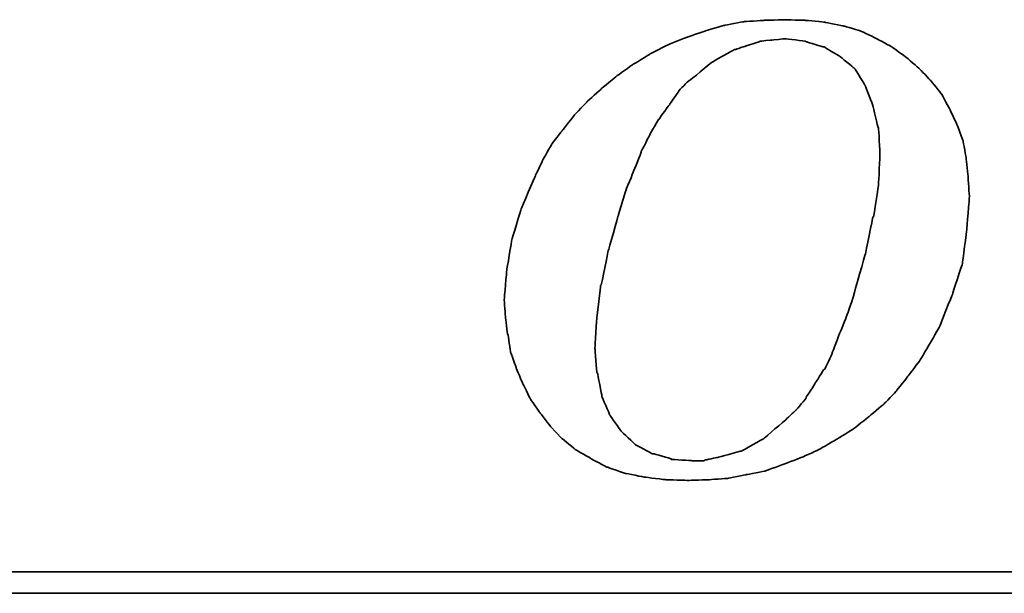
# Model space of a CAD drawing. Header units: millimetres. Extents: x 725 to 1014, y 326 to 423.
# Tile 34 of 51: x 950.37 to 957.26, y 350.6 to 354.62. Entities that reach past the tile are written whole.
import ezdxf

# ---------------------------------------------------------------- set-up
doc = ezdxf.new("R2010")
doc.units = ezdxf.units.MM
doc.header["$LTSCALE"] = 0.15
doc.layers.add('DIM', color=4, linetype='CONTINUOUS')
doc.layers.add('layer 1', color=7, linetype='CONTINUOUS')

# ---------------------------------------------------------------- blocks, each defined once
blk = doc.blocks.new('TBI MOTION logo(完整正式版)')
at = {"layer": 'layer 1', "color": 22, "lineweight": 35}
for points, knots in [([(-11.34375, -6.98375), (-11.34375, -6.98375), (-10.91375, -7.43875), (-10.91375, -7.43875), (-10.91375, -7.43875), (-10.91375, -7.43875), (-10.38625, -7.87125), (-10.38625, -7.87125), (-10.38625, -7.87125), (-10.38625, -7.87125), (-9.81125, -8.20375), (-9.81125, -8.20375), (-9.81125, -8.20375), (-9.81125, -8.20375), (-9.21125, -8.51875), (-9.21125, -8.51875), (-9.21125, -8.51875), (-9.21125, -8.51875), (-8.51625, -8.75875), (-8.51625, -8.75875), (-8.51625, -8.75875), (-8.51625, -8.75875), (-7.77125, -8.90375), (-7.77125, -8.90375), (-7.77125, -8.90375), (-7.77125, -8.90375), (-6.97875, -8.99875), (-6.97875, -8.99875), (-6.97875, -8.99875), (-6.97875, -8.99875), (-6.14125, -9.02375), (-6.14125, -9.02375), (-6.14125, -9.02375), (-6.14125, -9.02375), (-5.37125, -8.99875), (-5.37125, -8.99875), (-5.37125, -8.99875), (-5.37125, -8.99875), (-4.65375, -8.94875), (-4.65375, -8.94875), (-4.65375, -8.94875), (-4.65375, -8.94875), (-3.93375, -8.80625), (-3.93375, -8.80625), (-3.93375, -8.80625), (-3.93375, -8.80625), (-3.21375, -8.66375), (-3.21375, -8.66375), (-3.21375, -8.66375), (-3.21375, -8.66375), (-2.49375, -8.39875), (-2.49375, -8.39875), (-2.49375, -8.39875), (-2.49375, -8.39875), (-1.79875, -8.13375), (-1.79875, -8.13375), (-1.79875, -8.13375), (-1.79875, -8.13375), (-1.17375, -7.84375), (-1.17375, -7.84375), (-1.17375, -7.84375), (-1.17375, -7.84375), (-0.52375, -7.46375), (-0.52375, -7.46375), (-0.52375, -7.46375), (-0.52375, -7.46375), (0.10124, -7.07875), (0.10124, -7.07875), (0.10124, -7.07875), (0.10124, -7.07875), (0.67625, -6.62375), (0.67625, -6.62375), (0.67625, -6.62375), (0.67625, -6.62375), (1.24874, -6.14375), (1.24874, -6.14375), (1.24874, -6.14375), (1.24874, -6.14375), (1.72874, -5.64125), (1.72874, -5.64125), (1.72874, -5.64125), (1.72874, -5.64125), (2.18624, -5.06375), (2.18624, -5.06375), (2.18624, -5.06375), (2.18624, -5.06375), (2.61625, -4.48874), (2.61625, -4.48874), (2.61625, -4.48874), (2.61625, -4.48874), (3.00125, -3.83874), (3.00125, -3.83874), (3.00125, -3.83874), (3.00125, -3.83874), (3.36124, -3.21374), (3.36124, -3.21374), (3.36124, -3.21374), (3.36124, -3.21374), (3.84374, -1.99125), (3.84374, -1.99125), (3.84374, -1.99125), (3.84374, -1.99125), (4.22625, -0.81875), (4.22625, -0.81875), (4.22625, -0.81875), (4.22625, -0.81875), (4.39125, 0.45624), (4.39125, 0.45624), (4.39125, 0.45624), (4.39125, 0.45624), (4.48874, 1.70124), (4.48874, 1.70124), (4.48874, 1.70124), (4.48874, 1.70124), (4.43874, 2.44625), (4.43874, 2.44625), (4.43874, 2.44625), (4.43874, 2.44625), (4.36874, 3.14125), (4.36874, 3.14125), (4.36874, 3.14125), (4.36874, 3.14125), (4.25125, 3.81125), (4.25125, 3.81125), (4.25125, 3.81125), (4.25125, 3.81125), (4.03124, 4.41125), (4.03124, 4.41125), (4.03124, 4.41125), (4.03124, 4.41125), (3.74374, 5.01125), (3.74374, 5.01125), (3.74374, 5.01125), (3.74374, 5.01125), (3.43124, 5.58875), (3.43124, 5.58875), (3.43124, 5.58875), (3.43124, 5.58875), (3.02625, 6.09125), (3.02625, 6.09125), (3.02625, 6.09125), (3.02625, 6.09125), (2.59374, 6.54875), (2.59374, 6.54875), (2.59374, 6.54875), (2.59374, 6.54875), (2.09124, 6.98125), (2.09124, 6.98125), (2.09124, 6.98125), (2.09124, 6.98125), (1.56124, 7.36625), (1.56124, 7.36625), (1.56124, 7.36625), (1.56124, 7.36625), (0.98624, 7.67625), (0.98624, 7.67625), (0.98624, 7.67625), (0.98624, 7.67625), (0.38624, 7.96375), (0.38624, 7.96375), (0.38624, 7.96375), (0.38624, 7.96375), (-0.25875, 8.15625), (-0.25875, 8.15625), (-0.25875, 8.15625), (-0.25875, 8.15625), (-0.98125, 8.30125), (-0.98125, 8.30125), (-0.98125, 8.30125), (-0.98125, 8.30125), (-1.70124, 8.37125), (-1.70124, 8.37125), (-1.70124, 8.37125), (-1.70124, 8.37125), (-2.49375, 8.39624), (-2.49375, 8.39624), (-2.49375, 8.39624), (-2.49375, 8.39624), (-3.28625, 8.37125), (-3.28625, 8.37125), (-3.28625, 8.37125), (-3.28625, 8.37125), (-4.05125, 8.32125), (-4.05125, 8.32125), (-4.05125, 8.32125), (-4.05125, 8.32125), (-4.77375, 8.18125), (-4.77375, 8.18125), (-4.77375, 8.18125), (-4.77375, 8.18125), (-5.51625, 7.96375), (-5.51625, 7.96375), (-5.51625, 7.96375), (-5.51625, 7.96375), (-6.21125, 7.72625), (-6.21125, 7.72625), (-6.21125, 7.72625), (-6.21125, 7.72625), (-6.92875, 7.43625), (-6.92875, 7.43625), (-6.92875, 7.43625), (-6.92875, 7.43625), (-7.57875, 7.10125), (-7.57875, 7.10125), (-7.57875, 7.10125), (-7.57875, 7.10125), (-8.24875, 6.69125), (-8.24875, 6.69125), (-8.24875, 6.69125), (-8.24875, 6.69125), (-8.84875, 6.26125), (-8.84875, 6.26125), (-8.84875, 6.26125), (-8.84875, 6.26125), (-9.42625, 5.78125), (-9.42625, 5.78125), (-9.42625, 5.78125), (-9.42625, 5.78125), (-9.95375, 5.30125), (-9.95375, 5.30125), (-9.95375, 5.30125), (-9.95375, 5.30125), (-10.43375, 4.79624), (-10.43375, 4.79624), (-10.43375, 4.79624), (-10.43375, 4.79624), (-10.88875, 4.22125), (-10.88875, 4.22125), (-10.88875, 4.22125), (-10.88875, 4.22125), (-11.29875, 3.69375), (-11.29875, 3.69375), (-11.29875, 3.69375), (-11.29875, 3.69375), (-11.63375, 3.09125), (-11.63375, 3.09125), (-11.63375, 3.09125), (-11.63375, 3.09125), (-11.91875, 2.49625), (-11.91875, 2.49625), (-11.91875, 2.49625), (-11.91875, 2.49625), (-12.44875, 1.24625), (-12.44875, 1.24625), (-12.44875, 1.24625), (-12.44875, 1.24625), (-12.80875, 0.06874), (-12.80875, 0.06874), (-12.80875, 0.06874), (-12.80875, 0.06874), (-12.99875, -1.07875), (-12.99875, -1.07875), (-12.99875, -1.07875), (-12.99875, -1.07875), (-13.09375, -2.18375), (-13.09375, -2.18375), (-13.09375, -2.18375), (-13.09375, -2.18375), (-13.04875, -2.85375), (-13.04875, -2.85375), (-13.04875, -2.85375), (-13.04875, -2.85375), (-12.97375, -3.50375), (-12.97375, -3.50375), (-12.97375, -3.50375), (-12.97375, -3.50375), (-12.95375, -3.50375), (-12.95375, -3.50375), (-12.95375, -3.50375), (-12.95375, -3.50375), (-12.85375, -4.17375), (-12.85375, -4.17375), (-12.85375, -4.17375), (-12.85375, -4.17375), (-12.63875, -4.77624), (-12.63875, -4.77624), (-12.63875, -4.77624), (-12.63875, -4.77624), (-12.39875, -5.35125), (-12.39875, -5.35125), (-12.39875, -5.35125), (-12.39875, -5.35125), (-12.11375, -5.92875), (-12.11375, -5.92875), (-12.11375, -5.92875), (-12.11375, -5.92875), (-11.75375, -6.45375), (-11.75375, -6.45375), (-11.75375, -6.45375), (-11.75375, -6.45375), (-11.34375, -6.98375), (-11.34375, -6.98375)], [0, 0, 0, 0, 0.01369863, 0.01369863, 0.01369863, 0.01369864, 0.02739726, 0.02739726, 0.02739726, 0.02739727, 0.04109589, 0.04109589, 0.04109589, 0.0410959, 0.05479452, 0.05479452, 0.05479452, 0.05479453, 0.06849315, 0.06849315, 0.06849315, 0.06849316, 0.08219178, 0.08219178, 0.08219178, 0.08219179, 0.09589041, 0.09589041, 0.09589041, 0.09589042, 0.10958904, 0.10958904, 0.10958904, 0.10958905, 0.12328767, 0.12328767, 0.12328767, 0.12328768, 0.1369863, 0.1369863, 0.1369863, 0.13698631, 0.15068493, 0.15068493, 0.15068493, 0.15068494, 0.16438356, 0.16438356, 0.16438356, 0.16438357, 0.17808219, 0.17808219, 0.17808219, 0.1780822, 0.19178082, 0.19178082, 0.19178082, 0.19178083, 0.20547945, 0.20547945, 0.20547945, 0.20547946, 0.21917808, 0.21917808, 0.21917808, 0.21917809, 0.23287671, 0.23287671, 0.23287671, 0.23287672, 0.24657534, 0.24657534, 0.24657534, 0.24657535, 0.26027397, 0.26027397, 0.26027397, 0.26027398, 0.2739726, 0.2739726, 0.2739726, 0.27397261, 0.28767123, 0.28767123, 0.28767123, 0.28767124, 0.30136986, 0.30136986, 0.30136986, 0.30136987, 0.31506849, 0.31506849, 0.31506849, 0.3150685, 0.32876712, 0.32876712, 0.32876712, 0.32876713, 0.34246575, 0.34246575, 0.34246575, 0.34246576, 0.35616438, 0.35616438, 0.35616438, 0.35616439, 0.36986301, 0.36986301, 0.36986301, 0.36986302, 0.38356164, 0.38356164, 0.38356164, 0.38356165, 0.39726027, 0.39726027, 0.39726027, 0.39726028, 0.4109589, 0.4109589, 0.4109589, 0.41095891, 0.42465753, 0.42465753, 0.42465753, 0.42465754, 0.43835616, 0.43835616, 0.43835616, 0.43835617, 0.45205479, 0.45205479, 0.45205479, 0.4520548, 0.46575342, 0.46575342, 0.46575342, 0.46575343, 0.47945205, 0.47945205, 0.47945205, 0.47945206, 0.49315068, 0.49315068, 0.49315068, 0.49315069, 0.50684932, 0.50684932, 0.50684932, 0.50684933, 0.52054795, 0.52054795, 0.52054795, 0.52054796, 0.53424658, 0.53424658, 0.53424658, 0.53424659, 0.54794521, 0.54794521, 0.54794521, 0.54794522, 0.56164384, 0.56164384, 0.56164384, 0.56164385, 0.57534247, 0.57534247, 0.57534247, 0.57534248, 0.5890411, 0.5890411, 0.5890411, 0.58904111, 0.60273973, 0.60273973, 0.60273973, 0.60273974, 0.61643836, 0.61643836, 0.61643836, 0.61643837, 0.63013699, 0.63013699, 0.63013699, 0.630137, 0.64383562, 0.64383562, 0.64383562, 0.64383563, 0.65753425, 0.65753425, 0.65753425, 0.65753426, 0.67123288, 0.67123288, 0.67123288, 0.67123289, 0.68493151, 0.68493151, 0.68493151, 0.68493152, 0.69863014, 0.69863014, 0.69863014, 0.69863015, 0.71232877, 0.71232877, 0.71232877, 0.71232878, 0.7260274, 0.7260274, 0.7260274, 0.72602741, 0.73972603, 0.73972603, 0.73972603, 0.73972604, 0.75342466, 0.75342466, 0.75342466, 0.75342467, 0.76712329, 0.76712329, 0.76712329, 0.7671233, 0.78082192, 0.78082192, 0.78082192, 0.78082193, 0.79452055, 0.79452055, 0.79452055, 0.79452056, 0.80821918, 0.80821918, 0.80821918, 0.80821919, 0.82191781, 0.82191781, 0.82191781, 0.82191782, 0.83561644, 0.83561644, 0.83561644, 0.83561645, 0.84931507, 0.84931507, 0.84931507, 0.84931508, 0.8630137, 0.8630137, 0.8630137, 0.86301371, 0.87671233, 0.87671233, 0.87671233, 0.87671234, 0.89041096, 0.89041096, 0.89041096, 0.89041097, 0.90410959, 0.90410959, 0.90410959, 0.9041096, 0.91780822, 0.91780822, 0.91780822, 0.91780823, 0.93150685, 0.93150685, 0.93150685, 0.93150686, 0.94520548, 0.94520548, 0.94520548, 0.94520549, 0.95890411, 0.95890411, 0.95890411, 0.95890412, 0.97260274, 0.97260274, 0.97260274, 0.97260275, 0.98630137, 0.98630137, 0.98630137, 0.98630138, 1, 1, 1, 1]), ([(-8.77875, 1.03124), (-8.77875, 1.03124), (-8.51625, 1.89625), (-8.51625, 1.89625), (-8.51625, 1.89625), (-8.51625, 1.89625), (-8.20375, 2.66375), (-8.20375, 2.66375), (-8.20375, 2.66375), (-8.20375, 2.66375), (-7.91625, 3.38125), (-7.91625, 3.38125), (-7.91625, 3.38125), (-7.91625, 3.38125), (-7.91625, 3.40624), (-7.91625, 3.40624), (-7.91625, 3.40624), (-7.91625, 3.40624), (-7.57875, 4.07624), (-7.57875, 4.07624), (-7.57875, 4.07624), (-7.57875, 4.07624), (-7.24375, 4.65125), (-7.24375, 4.65125), (-7.24375, 4.65125), (-7.24375, 4.65125), (-7.21875, 4.65125), (-7.21875, 4.65125), (-7.21875, 4.65125), (-7.21875, 4.65125), (-7.21875, 4.67624), (-7.21875, 4.67624), (-7.21875, 4.67624), (-7.21875, 4.67624), (-6.83625, 5.20375), (-6.83625, 5.20375), (-6.83625, 5.20375), (-6.83625, 5.20375), (-6.49875, 5.68625), (-6.49875, 5.68625), (-6.49875, 5.68625), (-6.49875, 5.68625), (-6.49875, 5.70625), (-6.49875, 5.70625), (-6.49875, 5.70625), (-6.49875, 5.70625), (-6.11625, 6.09125), (-6.11625, 6.09125), (-6.11625, 6.09125), (-6.11625, 6.09125), (-6.09125, 6.09125), (-6.09125, 6.09125), (-6.09125, 6.09125), (-6.09125, 6.09125), (-5.27375, 6.76625), (-5.27375, 6.76625), (-5.27375, 6.76625), (-5.27375, 6.76625), (-5.24875, 6.76625), (-5.24875, 6.76625), (-5.24875, 6.76625), (-5.24875, 6.76625), (-5.24875, 6.78625), (-5.24875, 6.78625), (-5.24875, 6.78625), (-5.24875, 6.78625), (-4.38875, 7.26624), (-4.38875, 7.26624), (-4.38875, 7.26624), (-4.38875, 7.26624), (-4.36125, 7.26624), (-4.36125, 7.26624), (-4.36125, 7.26624), (-4.36125, 7.26624), (-3.93375, 7.41125), (-3.93375, 7.41125), (-3.93375, 7.41125), (-3.93375, 7.41125), (-3.47375, 7.55625), (-3.47375, 7.55625), (-3.47375, 7.55625), (-3.47375, 7.55625), (-3.45375, 7.55625), (-3.45375, 7.55625), (-3.45375, 7.55625), (-3.45375, 7.55625), (-3.42875, 7.58124), (-3.42875, 7.58124), (-3.42875, 7.58124), (-3.42875, 7.58124), (-2.97375, 7.62625), (-2.97375, 7.62625), (-2.97375, 7.62625), (-2.97375, 7.62625), (-2.49375, 7.67625), (-2.49375, 7.67625), (-2.49375, 7.67625), (-2.49375, 7.67625), (-2.46875, 7.67625), (-2.46875, 7.67625), (-2.46875, 7.67625), (-2.46875, 7.67625), (-1.70124, 7.58124), (-1.70124, 7.58124), (-1.70124, 7.58124), (-1.70124, 7.58124), (-1.67875, 7.55625), (-1.67875, 7.55625), (-1.67875, 7.55625), (-1.67875, 7.55625), (-1.65375, 7.55625), (-1.65375, 7.55625), (-1.65375, 7.55625), (-1.65375, 7.55625), (-1.03125, 7.36625), (-1.03125, 7.36625), (-1.03125, 7.36625), (-1.03125, 7.36625), (-1.00625, 7.36625), (-1.00625, 7.36625), (-1.00625, 7.36625), (-1.00625, 7.36625), (-0.43124, 7.02624), (-0.43124, 7.02624), (-0.43124, 7.02624), (-0.43124, 7.02624), (-0.40625, 7.00624), (-0.40625, 7.00624), (-0.40625, 7.00624), (-0.40625, 7.00624), (0.12124, 6.57124), (0.12124, 6.57124), (0.12124, 6.57124), (0.12124, 6.57124), (0.14624, 6.54875), (0.14624, 6.54875), (0.14624, 6.54875), (0.14624, 6.54875), (0.17124, 6.52375), (0.17124, 6.52375), (0.17124, 6.52375), (0.17124, 6.52375), (0.55625, 5.89875), (0.55625, 5.89875), (0.55625, 5.89875), (0.55625, 5.89875), (0.55625, 5.87625), (0.55625, 5.87625), (0.55625, 5.87625), (0.55625, 5.87625), (0.84124, 5.15625), (0.84124, 5.15625), (0.84124, 5.15625), (0.84124, 5.15625), (0.84124, 5.13125), (0.84124, 5.13125), (0.84124, 5.13125), (0.84124, 5.13125), (1.03624, 4.31875), (1.03624, 4.31875), (1.03624, 4.31875), (1.03624, 4.31875), (1.05624, 4.31875), (1.05624, 4.31875), (1.05624, 4.31875), (1.05624, 4.31875), (1.05624, 4.29125), (1.05624, 4.29125), (1.05624, 4.29125), (1.05624, 4.29125), (1.10625, 3.33125), (1.10625, 3.33125), (1.10625, 3.33125), (1.10625, 3.33125), (1.10625, 3.30875), (1.10625, 3.30875), (1.10625, 3.30875), (1.10625, 3.30875), (1.05624, 2.20624), (1.05624, 2.20624), (1.05624, 2.20624), (1.05624, 2.20624), (1.05624, 2.18124), (1.05624, 2.18124), (1.05624, 2.18124), (1.05624, 2.18124), (0.86624, 0.93624), (0.86624, 0.93624), (0.86624, 0.93624), (0.86624, 0.93624), (0.84124, 0.93624), (0.84124, 0.93624), (0.84124, 0.93624), (0.84124, 0.93624), (0.55625, -0.45874), (0.55625, -0.45874), (0.55625, -0.45874), (0.55625, -0.45874), (0.12124, -1.99125), (0.12124, -1.99125), (0.12124, -1.99125), (0.12124, -1.99125), (0.12124, -2.01874), (0.12124, -2.01874), (0.12124, -2.01874), (0.12124, -2.01874), (-0.13874, -2.78375), (-0.13874, -2.78375), (-0.13874, -2.78375), (-0.13874, -2.78375), (-0.43124, -3.50375), (-0.43124, -3.50375), (-0.43124, -3.50375), (-0.43124, -3.50375), (-0.69375, -4.19875), (-0.69375, -4.19875), (-0.69375, -4.19875), (-0.69375, -4.19875), (-0.69375, -4.22375), (-0.69375, -4.22375), (-0.69375, -4.22375), (-0.69375, -4.22375), (-0.98125, -4.82374), (-0.98125, -4.82374), (-0.98125, -4.82374), (-0.98125, -4.82374), (-1.00625, -4.82374), (-1.00625, -4.82374), (-1.00625, -4.82374), (-1.00625, -4.82374), (-1.33875, -5.35125), (-1.33875, -5.35125), (-1.33875, -5.35125), (-1.33875, -5.35125), (-1.67875, -5.87875), (-1.67875, -5.87875), (-1.67875, -5.87875), (-1.67875, -5.87875), (-1.67875, -5.90375), (-1.67875, -5.90375), (-1.67875, -5.90375), (-1.67875, -5.90375), (-2.05875, -6.35875), (-2.05875, -6.35875), (-2.05875, -6.35875), (-2.05875, -6.35875), (-2.08375, -6.38375), (-2.08375, -6.38375), (-2.08375, -6.38375), (-2.08375, -6.38375), (-2.46875, -6.74375), (-2.46875, -6.74375), (-2.46875, -6.74375), (-2.46875, -6.74375), (-3.25875, -7.41625), (-3.25875, -7.41625), (-3.25875, -7.41625), (-3.25875, -7.41625), (-3.28625, -7.43875), (-3.28625, -7.43875), (-3.28625, -7.43875), (-3.28625, -7.43875), (-4.12375, -7.91875), (-4.12375, -7.91875), (-4.12375, -7.91875), (-4.12375, -7.91875), (-4.14875, -7.91875), (-4.14875, -7.91875), (-4.14875, -7.91875), (-4.14875, -7.91875), (-4.17125, -7.91875), (-4.17125, -7.91875), (-4.17125, -7.91875), (-4.17125, -7.91875), (-5.03375, -8.15875), (-5.03375, -8.15875), (-5.03375, -8.15875), (-5.03375, -8.15875), (-5.51625, -8.25625), (-5.51625, -8.25625), (-5.51625, -8.25625), (-5.51625, -8.25625), (-5.54125, -8.27875), (-5.54125, -8.27875), (-5.54125, -8.27875), (-5.54125, -8.27875), (-5.56375, -8.27875), (-5.56375, -8.27875), (-5.56375, -8.27875), (-5.56375, -8.27875), (-5.99625, -8.27875), (-5.99625, -8.27875), (-5.99625, -8.27875), (-5.99625, -8.27875), (-6.76375, -8.23125), (-6.76375, -8.23125), (-6.76375, -8.23125), (-6.76375, -8.23125), (-6.78875, -8.23125), (-6.78875, -8.23125), (-6.78875, -8.23125), (-6.78875, -8.23125), (-6.78875, -8.20375), (-6.78875, -8.20375), (-6.78875, -8.20375), (-6.78875, -8.20375), (-7.45875, -8.01375), (-7.45875, -8.01375), (-7.45875, -8.01375), (-7.45875, -8.01375), (-7.48375, -8.01375), (-7.48375, -8.01375), (-7.48375, -8.01375), (-7.48375, -8.01375), (-7.50875, -8.01375), (-7.50875, -8.01375), (-7.50875, -8.01375), (-7.50875, -8.01375), (-8.13125, -7.67875), (-8.13125, -7.67875), (-8.13125, -7.67875), (-8.13125, -7.67875), (-8.15625, -7.65375), (-8.15625, -7.65375), (-8.15625, -7.65375), (-8.15625, -7.65375), (-8.65875, -7.17375), (-8.65875, -7.17375), (-8.65875, -7.17375), (-8.65875, -7.17375), (-8.68375, -7.14875), (-8.68375, -7.14875), (-8.68375, -7.14875), (-8.68375, -7.14875), (-9.08875, -6.57375), (-9.08875, -6.57375), (-9.08875, -6.57375), (-9.08875, -6.57375), (-9.11375, -6.54875), (-9.11375, -6.54875), (-9.11375, -6.54875), (-9.11375, -6.54875), (-9.11375, -6.52875), (-9.11375, -6.52875), (-9.11375, -6.52875), (-9.11375, -6.52875), (-9.40375, -5.85375), (-9.40375, -5.85375), (-9.40375, -5.85375), (-9.40375, -5.85375), (-9.40375, -5.82875), (-9.40375, -5.82875), (-9.40375, -5.82875), (-9.40375, -5.82875), (-9.56875, -4.96875), (-9.56875, -4.96875), (-9.56875, -4.96875), (-9.56875, -4.96875), (-9.59375, -4.94375), (-9.59375, -4.94375), (-9.59375, -4.94375), (-9.59375, -4.94375), (-9.66375, -4.03375), (-9.66375, -4.03375), (-9.66375, -4.03375), (-9.66375, -4.03375), (-9.66375, -4.00875), (-9.66375, -4.00875), (-9.66375, -4.00875), (-9.66375, -4.00875), (-9.59375, -2.85375), (-9.59375, -2.85375), (-9.59375, -2.85375), (-9.59375, -2.85375), (-9.45125, -1.65875), (-9.45125, -1.65875), (-9.45125, -1.65875), (-9.45125, -1.65875), (-9.42625, -1.63375), (-9.42625, -1.63375), (-9.42625, -1.63375), (-9.42625, -1.63375), (-9.16125, -0.33875), (-9.16125, -0.33875), (-9.16125, -0.33875), (-9.16125, -0.33875), (-8.77875, 1.00624), (-8.77875, 1.00624), (-8.77875, 1.00624), (-8.77875, 1.00624), (-8.77875, 1.03124), (-8.77875, 1.03124)], [0, 0, 0, 0, 0.01020408, 0.01020408, 0.01020408, 0.01020409, 0.02040816, 0.02040816, 0.02040816, 0.02040817, 0.03061224, 0.03061224, 0.03061224, 0.03061225, 0.04081633, 0.04081633, 0.04081633, 0.04081634, 0.05102041, 0.05102041, 0.05102041, 0.05102042, 0.06122449, 0.06122449, 0.06122449, 0.0612245, 0.07142857, 0.07142857, 0.07142857, 0.07142858, 0.08163265, 0.08163265, 0.08163265, 0.08163266, 0.09183673, 0.09183673, 0.09183673, 0.09183674, 0.10204082, 0.10204082, 0.10204082, 0.10204083, 0.1122449, 0.1122449, 0.1122449, 0.11224491, 0.12244898, 0.12244898, 0.12244898, 0.12244899, 0.13265306, 0.13265306, 0.13265306, 0.13265307, 0.14285714, 0.14285714, 0.14285714, 0.14285715, 0.15306122, 0.15306122, 0.15306122, 0.15306123, 0.16326531, 0.16326531, 0.16326531, 0.16326532, 0.17346939, 0.17346939, 0.17346939, 0.1734694, 0.18367347, 0.18367347, 0.18367347, 0.18367348, 0.19387755, 0.19387755, 0.19387755, 0.19387756, 0.20408163, 0.20408163, 0.20408163, 0.20408164, 0.21428571, 0.21428571, 0.21428571, 0.21428572, 0.2244898, 0.2244898, 0.2244898, 0.22448981, 0.23469388, 0.23469388, 0.23469388, 0.23469389, 0.24489796, 0.24489796, 0.24489796, 0.24489797, 0.25510204, 0.25510204, 0.25510204, 0.25510205, 0.26530612, 0.26530612, 0.26530612, 0.26530613, 0.2755102, 0.2755102, 0.2755102, 0.27551021, 0.28571429, 0.28571429, 0.28571429, 0.2857143, 0.29591837, 0.29591837, 0.29591837, 0.29591838, 0.30612245, 0.30612245, 0.30612245, 0.30612246, 0.31632653, 0.31632653, 0.31632653, 0.31632654, 0.32653061, 0.32653061, 0.32653061, 0.32653062, 0.33673469, 0.33673469, 0.33673469, 0.3367347, 0.34693878, 0.34693878, 0.34693878, 0.34693879, 0.35714286, 0.35714286, 0.35714286, 0.35714287, 0.36734694, 0.36734694, 0.36734694, 0.36734695, 0.37755102, 0.37755102, 0.37755102, 0.37755103, 0.3877551, 0.3877551, 0.3877551, 0.38775511, 0.39795918, 0.39795918, 0.39795918, 0.39795919, 0.40816327, 0.40816327, 0.40816327, 0.40816328, 0.41836735, 0.41836735, 0.41836735, 0.41836736, 0.42857143, 0.42857143, 0.42857143, 0.42857144, 0.43877551, 0.43877551, 0.43877551, 0.43877552, 0.44897959, 0.44897959, 0.44897959, 0.4489796, 0.45918367, 0.45918367, 0.45918367, 0.45918368, 0.46938776, 0.46938776, 0.46938776, 0.46938777, 0.47959184, 0.47959184, 0.47959184, 0.47959185, 0.48979592, 0.48979592, 0.48979592, 0.48979593, 0.5, 0.5, 0.5, 0.50000001, 0.51020408, 0.51020408, 0.51020408, 0.51020409, 0.52040816, 0.52040816, 0.52040816, 0.52040817, 0.53061224, 0.53061224, 0.53061224, 0.53061225, 0.54081633, 0.54081633, 0.54081633, 0.54081634, 0.55102041, 0.55102041, 0.55102041, 0.55102042, 0.56122449, 0.56122449, 0.56122449, 0.5612245, 0.57142857, 0.57142857, 0.57142857, 0.57142858, 0.58163265, 0.58163265, 0.58163265, 0.58163266, 0.59183673, 0.59183673, 0.59183673, 0.59183674, 0.60204082, 0.60204082, 0.60204082, 0.60204083, 0.6122449, 0.6122449, 0.6122449, 0.61224491, 0.62244898, 0.62244898, 0.62244898, 0.62244899, 0.63265306, 0.63265306, 0.63265306, 0.63265307, 0.64285714, 0.64285714, 0.64285714, 0.64285715, 0.65306122, 0.65306122, 0.65306122, 0.65306123, 0.66326531, 0.66326531, 0.66326531, 0.66326532, 0.67346939, 0.67346939, 0.67346939, 0.6734694, 0.68367347, 0.68367347, 0.68367347, 0.68367348, 0.69387755, 0.69387755, 0.69387755, 0.69387756, 0.70408163, 0.70408163, 0.70408163, 0.70408164, 0.71428571, 0.71428571, 0.71428571, 0.71428572, 0.7244898, 0.7244898, 0.7244898, 0.72448981, 0.73469388, 0.73469388, 0.73469388, 0.73469389, 0.74489796, 0.74489796, 0.74489796, 0.74489797, 0.75510204, 0.75510204, 0.75510204, 0.75510205, 0.76530612, 0.76530612, 0.76530612, 0.76530613, 0.7755102, 0.7755102, 0.7755102, 0.77551021, 0.78571429, 0.78571429, 0.78571429, 0.7857143, 0.79591837, 0.79591837, 0.79591837, 0.79591838, 0.80612245, 0.80612245, 0.80612245, 0.80612246, 0.81632653, 0.81632653, 0.81632653, 0.81632654, 0.82653061, 0.82653061, 0.82653061, 0.82653062, 0.83673469, 0.83673469, 0.83673469, 0.8367347, 0.84693878, 0.84693878, 0.84693878, 0.84693879, 0.85714286, 0.85714286, 0.85714286, 0.85714287, 0.86734694, 0.86734694, 0.86734694, 0.86734695, 0.87755102, 0.87755102, 0.87755102, 0.87755103, 0.8877551, 0.8877551, 0.8877551, 0.88775511, 0.89795918, 0.89795918, 0.89795918, 0.89795919, 0.90816327, 0.90816327, 0.90816327, 0.90816328, 0.91836735, 0.91836735, 0.91836735, 0.91836736, 0.92857143, 0.92857143, 0.92857143, 0.92857144, 0.93877551, 0.93877551, 0.93877551, 0.93877552, 0.94897959, 0.94897959, 0.94897959, 0.9489796, 0.95918367, 0.95918367, 0.95918367, 0.95918368, 0.96938776, 0.96938776, 0.96938776, 0.96938777, 0.97959184, 0.97959184, 0.97959184, 0.97959185, 0.98979592, 0.98979592, 0.98979592, 0.98979593, 1, 1, 1, 1]), ([(75.90875, -9.47875), (75.90875, -9.47875), (75.90875, -12.28625), (75.90875, -12.28625), (75.90875, -12.28625), (75.90875, -12.28625), (75.90875, -12.47875), (75.90875, -12.47875), (75.90875, -12.47875), (75.90875, -12.47875), (75.71625, -12.47875), (75.71625, -12.47875), (75.71625, -12.47875), (75.71625, -12.47875), (-88.32875, -12.47875), (-88.32875, -12.47875), (-88.32875, -12.47875), (-88.32875, -12.47875), (-88.32875, -13.29375), (-88.32875, -13.29375), (-88.32875, -13.29375), (-88.32875, -13.29375), (82.89125, -13.29375), (82.89125, -13.29375), (82.89125, -13.29375), (82.89125, -13.29375), (75.90875, -9.47875), (75.90875, -9.47875)], [0, 0, 0, 0, 0.14285714, 0.14285714, 0.14285714, 0.14285715, 0.28571429, 0.28571429, 0.28571429, 0.2857143, 0.42857143, 0.42857143, 0.42857143, 0.42857144, 0.57142857, 0.57142857, 0.57142857, 0.57142858, 0.71428571, 0.71428571, 0.71428571, 0.71428572, 0.85714286, 0.85714286, 0.85714286, 0.85714287, 1, 1, 1, 1])]:
    blk.add_open_spline(points, degree=3, knots=knots, dxfattribs=at)

msp = doc.modelspace()

# ---------------------------------------------------------------- block references
at = {"layer": 'DIM', "color": 7, "xscale": 0.1852549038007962, "yscale": 0.1852549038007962, "zscale": 0.1852549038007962}
msp.add_blockref('TBI MOTION logo(完整正式版)', (956.1882, 353.0618), dxfattribs=at)

doc.saveas('drawing.dxf')
